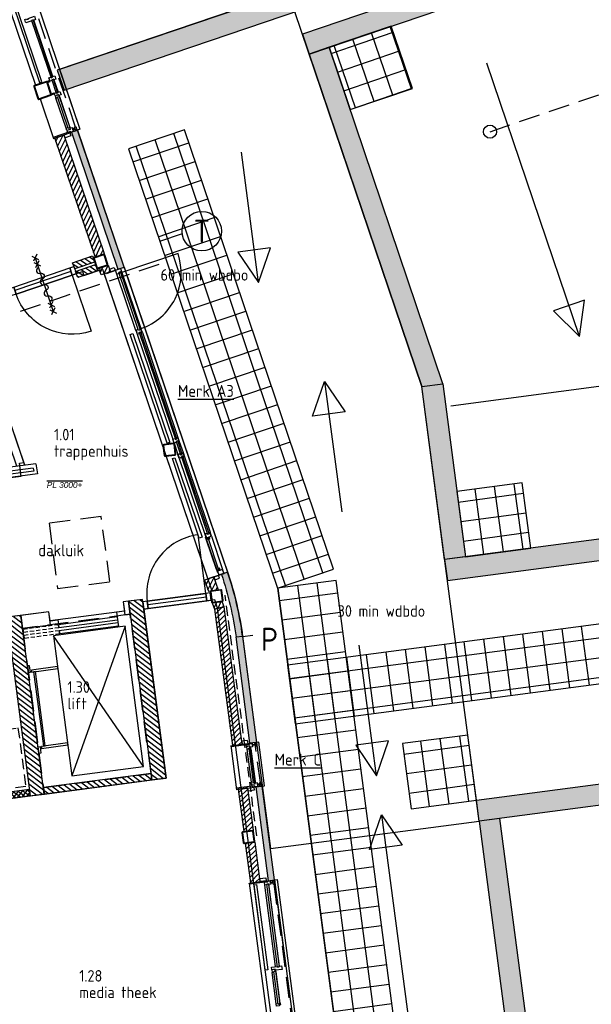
# Model space of a CAD drawing. Header units: millimetres. Extents: x -30977 to 210218, y -180497 to 109503.
# Tile 8 of 31: x 58329 to 67023, y -150078 to -135113. Entities that reach past the tile are written whole.
import ezdxf
from ezdxf.enums import TextEntityAlignment as Align
from ezdxf.xclip import XClip

# ---------------------------------------------------------------- set-up
doc = ezdxf.new("R2010")
doc.units = ezdxf.units.MM
doc.header["$LTSCALE"] = 100
doc.header["$XCLIPFRAME"] = 2
for name, pattern in [('082403 X-ref$0$DASHDOT2', [12.7, 6.35, -3.175, 0, -3.175]), ('082403 X-ref$0$DASHED', [0.75, 0.5, -0.25]), ('082403 X-ref$0$DASHED2', [9.525, 6.35, -3.175]), ('082403 X-ref$0$HIDDEN2', [4.7625, 3.175, -1.5875])]:
    doc.linetypes.add(name, pattern=pattern)
for name, color, linetype in [('082403 X-ref$0$Beveilig-Alg-Az', 253, 'Continuous'), ('082403 X-ref$0$Beveilig-Dik-Az', 1, '082403 X-ref$0$HIDDEN2'), ('082403 X-ref$0$bib', 253, 'Continuous'), ('082403 X-ref$0$BiKoz-Draai-Az', 253, 'Continuous'), ('082403 X-ref$0$BiKoz-Hout-Az', 253, 'Continuous'), ('082403 X-ref$0$BiKoz-Hout-Drs', 253, 'Continuous'), ('082403 X-ref$0$BiWand-Alg-Arc', 8, 'Continuous'), ('082403 X-ref$0$BiWand-Bakst-Drs', 253, 'Continuous'), ('082403 X-ref$0$BiWand-Kalkzst-Drs', 253, 'Continuous'), ('082403 X-ref$0$BiWand-Syst-Drs', 253, 'Continuous'), ('082403 X-ref$0$BuKoz-Alum-Az', 253, 'Continuous'), ('082403 X-ref$0$BuKoz-Alum-Drs', 253, 'Continuous'), ('082403 X-ref$0$BuKoz-Glas-Drs', 253, 'Continuous'), ('082403 X-ref$0$BuWand-Alg-Arc', 253, 'Continuous'), ('082403 X-ref$0$BuWand-Bakst-Drs', 253, 'Continuous'), ('082403 X-ref$0$Construct-Beton-Drs', 253, 'Continuous'), ('082403 X-ref$0$Construct-Staal-Drs', 253, 'Continuous'), ('082403 X-ref$0$DakAfw-Alg-Arc', 8, 'Continuous'), ('082403 X-ref$0$DakAfw-Alg-Az', 253, 'Continuous'), ('082403 X-ref$0$Daken-Alg-Txt', 8, 'Continuous'), ('082403 X-ref$0$Daken-Staal-Drs', 253, 'Continuous'), ('082403 X-ref$0$dakrandarceer', 253, 'Continuous'), ('082403 X-ref$0$DIM25', 8, 'Continuous'), ('082403 X-ref$0$Hulplaag-Alg-Az', 253, 'Continuous'), ('082403 X-ref$0$Inricht-Alg-Az', 253, 'Continuous'), ('082403 X-ref$0$Isolatie-Alg-Drs', 253, 'Continuous'), ('082403 X-ref$0$kozijn', 8, 'Continuous'), ('082403 X-ref$0$kozijn1', 8, 'Continuous'), ('082403 X-ref$0$Lift-Alg-Drs', 253, 'Continuous'), ('082403 X-ref$0$MTXT18-100', 253, 'Continuous'), ('082403 X-ref$0$MTXT25-1', 253, 'Continuous'), ('082403 X-ref$0$MTXT35-1', 253, 'Continuous'), ('082403 X-ref$0$MTXT35-50', 253, 'Continuous'), ('082403 X-ref$0$Stramien-Alg-Az', 9, '082403 X-ref$0$DASHDOT2'), ('082403 X-ref$0$Stramien-Alg-Drs', 8, 'Continuous'), ('082403 X-ref$0$Stramien-Alg-Txt', 253, 'Continuous'), ('082403 X-ref$0$Trap-Beton-Az', 253, 'Continuous'), ('082403 X-ref$0$TXT18', 253, 'Continuous'), ('082403 X-ref$0$TXT35', 253, 'Continuous')]:
    doc.layers.add(name, color=color, linetype=linetype)
doc.layers.add('082403 X-ref$0$Opp mfa', color=8, linetype='Continuous', plot=False)
doc.styles.add('082403 X-ref$0$BOS', font='isocp.shx')
doc.styles.add('082403 X-ref$0$BOS3', font='isocp.shx')
doc.styles.add('082403 X-ref$0$Standard', font='isocp.shx')
pattern_1 = [(142.5, (-6e-11, 6e-14), (-38.04759, -49.584584), [])]
pattern_2 = [(45, (0, 0), (-40.411153, 40.411153), [])]
pattern_3 = [(63.75, (0, 0), (-51.256277, 25.276799), [])]

# ---------------------------------------------------------------- blocks, each defined once
blk = doc.blocks.new('082403 X-ref$0$binkozdeur1034')
at = {"layer": '082403 X-ref$0$BiKoz-Draai-Az'}
blk.add_lwpolyline([(967, 0), (67, 0), (67, -900, 0.414214)], format="xyb", close=True, dxfattribs=at)
at = {"layer": '082403 X-ref$0$BiKoz-Hout-Az'}
blk.add_line((67, 57), (967, 57), dxfattribs=at)
blk.add_lwpolyline([(67, 0), (967, 0), (967, 114), (67, 114)], close=True, dxfattribs=at)
at = {"layer": '082403 X-ref$0$BiKoz-Hout-Drs'}
for points in [[(0, 0), (67, 0), (67, 114), (0, 114)], [(967, 0), (1034, 0), (1034, 114), (967, 114)]]:
    blk.add_lwpolyline(points, close=True, dxfattribs=at)
blk = doc.blocks.new('082403 X-ref$0$aangifte deur 60 minuten (zelfsluitend)')
at = {"layer": '082403 X-ref$0$Beveilig-Alg-Az'}
blk.add_line((1, -863), (1, 860), dxfattribs=at)
for points in [[(-81, 778), (82, 942)], [(80, 781), (-78, 939)], [(-81, 568), (82, 732)], [(80, 571), (-78, 729)], [(-81, -735), (82, -571)], [(80, -732), (-78, -574)], [(-81, -945), (82, -781)], [(80, -942), (-78, -784)]]:
    blk.add_lwpolyline(points, dxfattribs=at)
blk.add_lwpolyline([(0, -543, 1), (0, -362, -1), (0, -181, 1), (0, 0, -1), (0, 181, 1), (0, 362, -1), (0, 543)], format="xyb", dxfattribs=at)
blk = doc.blocks.new('082403 X-ref$0$trapverdieping')
at = {"layer": '082403 X-ref$0$Hulplaag-Alg-Az'}
for p, q in [((1345, 456), (-12, -4)), ((213, 72), (0, 0))]:
    blk.add_line(p, q, dxfattribs=at)
at = {"layer": '082403 X-ref$0$Trap-Beton-Az'}
for p, q in [((5701, 1935), (3842, 1304)), ((5720, 1878), (3861, 1247)), ((6252, -406), (5502, 1804)), ((6485, -375), (5701, 1935)), ((5787, -467), (5067, 1656)), ((6020, -437), (5284, 1730)), ((5322, -529), (4631, 1509)), ((5555, -498), (4849, 1583)), ((4857, -590), (4195, 1361)), ((5090, -559), (4413, 1435)), ((4625, -620), (3978, 1287)), ((4392, -651), (3913, 761)), ((260, 88), (729, -1292)), ((307, 104), (763, -1237)), ((6657, -353), (4104, -689)), ((6615, -419), (4112, -748)), ((6615, -419), (6622, -466)), ((6657, -353), (6678, -509)), ((6678, -509), (729, -1292)), ((6622, -466), (763, -1237)), ((6020, -493), (6020, -493))]:
    blk.add_line(p, q, dxfattribs=at)
at = {"layer": '082403 X-ref$0$Trap-Beton-Az', "linetype": '082403 X-ref$0$HIDDEN2'}
for p, q in [((6368, -391), (5610, 1841)), ((3759, 1276), (1345, 456)), ((3779, 1219), (1364, 400)), ((3927, -712), (3324, 1065)), ((3927, 6), (3542, 1139)), ((3462, -773), (2889, 917)), ((3695, -743), (3106, 991)), ((2997, -835), (2453, 769)), ((3230, -804), (2671, 843)), ((2532, -896), (2017, 621)), ((2765, -865), (2235, 695)), ((1345, 456), (1377, 362)), ((2067, -957), (1582, 474)), ((2300, -926), (1800, 548)), ((1838, -997), (1377, 362)), ((4019, -700), (1837, -987)), ((4027, -760), (1845, -1047)), ((1845, -1047), (1837, -987))]:
    blk.add_line(p, q, dxfattribs=at)
at = {"layer": '082403 X-ref$0$Trap-Beton-Az', "linetype": '082403 X-ref$0$DASHDOT2', "ltscale": 0.5}
for p, q in [((4118, -797), (3835, 1354)), ((4036, -825), (3753, 1326))]:
    blk.add_line(p, q, dxfattribs=at)
at = {"layer": '082403 X-ref$0$Trap-Beton-Az'}
blk.add_lwpolyline([(5489, 483), (5429, 706), (5652, 647), (5489, 483), (5459, 595), (4530, 342)], dxfattribs=at)
blk.add_circle((4578, 355), 20, dxfattribs=at)
blk = doc.blocks.new('082403 X-ref$0$_K180x10')
at = {"layer": '082403 X-ref$0$Construct-Staal-Drs'}
for points in [[(75, 90), (-75, 90, 0.414214), (-90, 75), (-90, -75, 0.414214), (-75, -90), (75, -90, 0.414214), (90, -75), (90, 75, 0.414214)], [(75, 80), (-75, 80, 0.414214), (-80, 75), (-80, -75, 0.414214), (-75, -80), (75, -80, 0.414214), (80, -75), (80, 75, 0.414214)]]:
    blk.add_lwpolyline(points, format="xyb", close=True, dxfattribs=at)
blk = doc.blocks.new('082403 X-ref$0$ruimtenummer met m2_1')
at = {"layer": '082403 X-ref$0$MTXT25-1', "style": '082403 X-ref$0$BOS'}
blk.add_attdef('OPPERVLAKTE', (0, 498), '', height=250, dxfattribs=at)
at = {"layer": '082403 X-ref$0$MTXT35-1', "style": '082403 X-ref$0$BOS'}
for tag, p in [('RUIMTENUMMER', (-8, 1448)), ('RUIMTENAAM', (-8, 948))]:
    blk.add_attdef(tag, p, '', height=350, dxfattribs=at)
blk = doc.blocks.new('*U87')
at = {"layer": '082403 X-ref$0$Construct-Staal-Drs'}
for points in [[(-110, -98, 0.414214), (-98, -110), (98, -110, 0.414214), (110, -98), (110, 98, 0.414214), (98, 110), (-98, 110, 0.414214), (-110, 98)], [(-100, -98, 0.414214), (-98, -100), (98, -100, 0.414214), (100, -98), (100, 98, 0.414214), (98, 100), (-98, 100, 0.414214), (-100, 98)]]:
    blk.add_lwpolyline(points, format="xyb", close=True, dxfattribs=at)
blk = doc.blocks.new('082403 X-ref')
at = {"layer": '082403 X-ref$0$BiWand-Alg-Arc'}
h = blk.add_hatch(dxfattribs=at)
h.set_pattern_fill('ANSI31', color=8, scale=500, angle=97.5, style=0)
h.set_pattern_definition(pattern_1)
h.paths.add_polyline_path([(10590, 129535), (10377, 129507), (10734, 126790), (10948, 126818)])
h = blk.add_hatch(dxfattribs=at)
h.set_pattern_fill('ANSI31', color=8, scale=500, angle=97.5, style=0)
h.set_pattern_definition(pattern_1)
h.paths.add_polyline_path([(9096, 126575), (8883, 126547), (8525, 129263), (8738, 129291)])
h = blk.add_hatch(dxfattribs=at)
h.set_pattern_fill('ANSI31', color=8, scale=500, angle=97.5, style=0)
h.set_pattern_definition(pattern_1)
h.paths.add_polyline_path([(10721, 126889), (10734, 126790), (9099, 126575), (9086, 126674)])
h = blk.add_hatch(dxfattribs=at)
h.set_pattern_fill('_USER', color=8, scale=50, angle=-45, style=0, double=1, pattern_type=0)
h.set_pattern_definition([(322.5, (6e-11, 1e-10), (30.438071, 39.667667), []), (52.5, (6e-11, 1e-10), (-39.667667, 30.438071), [])])
h.paths.add_polyline_path([(8870, 126646), (6389, 126319), (6402, 126220), (8883, 126547)])
at = {"layer": '082403 X-ref$0$BuWand-Alg-Arc'}
h = blk.add_hatch(color=8, dxfattribs=at)
h.paths.add_polyline_path([(10247, 134770), (10153, 134738), (10216, 134552), (10311, 134584)])
h.paths.add_polyline_path([(9607, 136657), (9512, 136625), (10153, 134738), (10247, 134770)])
h = blk.add_hatch(dxfattribs=at)
h.set_pattern_fill('ANSI31', color=8, scale=18, style=0)
h.set_pattern_definition(pattern_3)
h.paths.add_polyline_path([(9398, 136588), (9256, 136539), (9868, 134736), (10010, 134785)])
h = blk.add_hatch(dxfattribs=at)
h.set_pattern_fill('ANSI31', color=8, scale=18, angle=-78.75, style=0)
h.set_pattern_definition([(326.25, (3326.55, -10049.015), (31.750839, 47.518488), [])])
h.paths.add_polyline_path([(9527, 134652), (9559, 134558), (9862, 134661), (9830, 134755)])
h = blk.add_hatch(dxfattribs=at)
h.set_pattern_fill('ANSI31', color=8, scale=18, angle=-78.75, style=0)
h.set_pattern_definition([(326.25, (4488.9, 86776.12), (31.75084, 47.51849), [])])
h.paths.add_polyline_path([(9572, 134520), (9604, 134425), (9907, 134528), (9875, 134623)])
h = blk.add_hatch(dxfattribs=at)
h.set_pattern_fill('ANSI31', color=8, scale=18, style=0)
h.set_pattern_definition(pattern_3)
h.paths.add_polyline_path([(10068, 134614), (9926, 134566), (9960, 134465), (10102, 134513)])
h = blk.add_hatch(color=8, dxfattribs=at)
h.paths.add_polyline_path([(11984, 129618), (11884, 129604, -0.032938), (12012, 128964), (12111, 128977, 0.032284)])
h.paths.add_polyline_path([(11885, 129946), (11790, 129914, -0.01631), (11884, 129604), (11984, 129618, 0.016961)])
h.paths.add_polyline_path([(12224, 127348), (12324, 127361), (12111, 128977), (12012, 128964)])
h = blk.add_hatch(dxfattribs=at)
h.set_pattern_fill('ANSI31', color=8, scale=18, style=0)
h.set_pattern_definition(pattern_3)
h.paths.add_polyline_path([(11744, 129677), (11592, 129657), (11534, 129827), (11676, 129876)])
h = blk.add_hatch(dxfattribs=at)
h.set_pattern_fill('ANSI31', color=8, scale=18, style=0)
h.set_pattern_definition([(63.75, (273.97, 91.153), (-51.256277, 25.276799), [])])
h.paths.add_polyline_path([(11803, 129503), (11651, 129483), (11683, 129388), (11830, 129423)])
h = blk.add_hatch(dxfattribs=at)
h.set_pattern_fill('ANSI31', color=8, scale=18, angle=341.25, style=0)
h.set_pattern_definition(pattern_2)
h.paths.add_polyline_path([(12106, 127329), (11957, 127309), (11683, 129388), (11830, 129423)])
h = blk.add_hatch(dxfattribs=at)
h.set_pattern_fill('ANSI31', color=8, scale=18, angle=341.25, style=0)
h.set_pattern_definition(pattern_2)
h.paths.add_polyline_path([(12278, 126025), (12129, 126006), (12044, 126651), (12193, 126671)])
h = blk.add_hatch(color=8, dxfattribs=at)
h.paths.add_polyline_path([(12507, 125965), (12408, 125952), (12500, 125258), (12599, 125271)])
h.paths.add_polyline_path([(12411, 126696), (12312, 126683), (12408, 125952), (12507, 125965)])
h = blk.add_hatch(dxfattribs=at)
h.set_pattern_fill('ANSI31', color=8, scale=18, angle=341.25, style=0)
h.set_pattern_definition(pattern_2)
h.paths.add_polyline_path([(12301, 125847), (12152, 125827), (12232, 125225), (12380, 125245)])
at = {"layer": '082403 X-ref$0$DakAfw-Alg-Arc'}
h = blk.add_hatch(dxfattribs=at)
h.set_pattern_fill('_USER', color=8, scale=300, angle=19, style=0, double=1, pattern_type=0)
h.set_pattern_definition([(19, (39097.16, -63925.02), (-97.67045, 283.65557), []), (109, (39097.16, -63925.02), (-283.65557, -97.67045), [])])
h.paths.add_polyline_path([(14374, 138246), (13427, 137925), (13749, 136978), (14695, 137299)])
h = blk.add_hatch(dxfattribs=at)
h.set_pattern_fill('_USER', color=8, scale=300, angle=-90, style=0, double=1, pattern_type=0)
h.set_pattern_definition([(288.75, (10376.64, 136380.77), (284.079, 96.432), []), (18.75, (10376.64, 136380.77), (-96.432, 284.079), [])])
h.paths.add_polyline_path([(12643, 129704), (13495, 129994), (11229, 136670), (10377, 136381)])
h = blk.add_hatch(dxfattribs=at)
h.set_pattern_fill('_USER', color=8, scale=300, angle=7.75, style=0, double=1, pattern_type=0)
h.set_pattern_definition([(7.75, (1169.96, -71806.1), (-40.4553, 297.25977), []), (97.75, (1169.96, -71806.1), (-297.25977, -40.4553), [])])
h.paths.add_polyline_path([(16363, 131304), (15372, 131173), (15503, 130182), (16494, 130312)])
h = blk.add_hatch(dxfattribs=at)
h.set_pattern_fill('_USER', color=8, scale=300, angle=-11.25, style=0, double=1, pattern_type=0)
h.set_pattern_definition([(7.5, (12913.08, 127643.4), (-39.158, 297.4335), []), (97.5, (12913.08, 127643.4), (-297.4335, -39.158), [])])
h.paths.add_polyline_path([(31644, 130109), (31527, 131002), (12796, 128536), (12913, 127643)])
h = blk.add_hatch(dxfattribs=at)
h.set_pattern_fill('_USER', color=8, scale=300, angle=348.75, style=0, double=1, pattern_type=0)
h.set_pattern_definition([(7.5, (15890.58, 105036.38), (-39.158, 297.4335), []), (97.5, (15890.58, 105036.38), (-297.4335, -39.158), [])])
h.paths.add_polyline_path([(12643, 129704), (15891, 105036), (16783, 105154), (13535, 129822)])
h = blk.add_hatch(dxfattribs=at)
h.set_pattern_fill('_USER', color=8, scale=300, angle=7.75, style=0, double=1, pattern_type=0)
h.set_pattern_definition([(7.75, (342.9, -75636.8), (-40.4553, 297.25977), []), (97.75, (342.9, -75636.8), (-297.25977, -40.4553), [])])
h.paths.add_polyline_path([(15536, 127473), (14545, 127342), (14676, 126351), (15667, 126482)])
at = {"layer": '082403 X-ref$0$dakrandarceer'}
h = blk.add_hatch(color=8, dxfattribs=at)
h.dxf.hatch_style = 1
h.paths.add_polyline_path([(18319, 161762), (18216, 162065), (14126, 160677), (20657, 141435), (9294, 137578), (9308, 137537), (9324, 137490), (9397, 137275), (21063, 141235), (14532, 160477)])
h = blk.add_hatch(color=8, dxfattribs=at)
h.dxf.hatch_style = 1
h.paths.add_polyline_path([(24435, 141661), (24332, 141964), (13021, 138125), (13124, 137822), (13427, 137925)])
h.paths.add_polyline_path([(24548, 141330), (24435, 141661), (24132, 141559), (24347, 140924), (24651, 141027)])
h.paths.add_polyline_path([(25182, 141545), (24548, 141330), (24651, 141027), (25285, 141242)])
h.paths.add_polyline_path([(13427, 137925), (13124, 137822), (14839, 132769), (15156, 132811)])
h.paths.add_polyline_path([(15156, 132811), (14839, 132769), (15185, 130140), (15503, 130182)])
h.paths.add_polyline_path([(31810, 132006), (31705, 132315), (15185, 130140), (15227, 129823)])
h = blk.add_hatch(color=8, dxfattribs=at)
h.dxf.hatch_style = 1
h.paths.add_polyline_path([(33020, 128443), (32915, 128752), (15667, 126482), (15709, 126164)])
h.paths.add_polyline_path([(16026, 126206), (15709, 126164), (18642, 103886), (15469, 103469), (15511, 103152), (19001, 103611)])
at = {"layer": '082403 X-ref$0$Beveilig-Alg-Az', "color": 8}
blk.add_line((28030, 134151), (15278, 132472), dxfattribs=at)
for points in [[(11071, 131908), (11050, 131970), (11086, 131982), (11091, 131968), (11103, 131972), (11114, 131976), (11110, 131990), (11129, 131997), (11149, 131935), (11131, 131929), (11126, 131943), (11114, 131939), (11102, 131935), (11107, 131921)], [(11072, 131911), (11053, 131969), (11085, 131980), (11090, 131966), (11103, 131970), (11117, 131975), (11112, 131989), (11127, 131994), (11147, 131936), (11132, 131931), (11127, 131945), (11113, 131941), (11100, 131936), (11104, 131922)], [(11150, 131676), (11129, 131738), (11165, 131750), (11170, 131736), (11181, 131740), (11193, 131744), (11188, 131758), (11207, 131765), (11228, 131703), (11209, 131697), (11204, 131711), (11193, 131707), (11181, 131703), (11186, 131689)], [(11151, 131679), (11131, 131737), (11163, 131748), (11168, 131734), (11182, 131738), (11196, 131743), (11191, 131757), (11206, 131762), (11226, 131704), (11211, 131699), (11206, 131713), (11192, 131709), (11178, 131704), (11183, 131690)]]:
    blk.add_lwpolyline(points, close=True, dxfattribs=at)
at = {"layer": '082403 X-ref$0$Beveilig-Dik-Az'}
blk.add_lwpolyline([(-11137, 128667), (-3892, 129634), (10953, 134668)], dxfattribs=at)
at = {"layer": '082403 X-ref$0$BiWand-Bakst-Drs', "color": 8}
blk.add_lwpolyline([(11885, 129946), (11790, 129914, -0.049275), (12012, 128964), (12111, 128977, 0.049272)], format="xyb", close=True, dxfattribs=at)
for points in [[(11592, 129657), (11744, 129677), (11676, 129876), (11534, 129827)], [(11683, 129388), (11830, 129423), (11803, 129503), (11651, 129483)], [(11957, 127312), (12105, 127332), (11830, 129423), (11683, 129388)], [(12129, 126006), (12278, 126025), (12193, 126668), (12044, 126648)], [(12500, 125258), (12599, 125271), (12411, 126696), (12312, 126683)], [(12232, 125225), (12380, 125245), (12301, 125847), (12152, 125827)]]:
    blk.add_lwpolyline(points, close=True, dxfattribs=at)
at = {"layer": '082403 X-ref$0$BiWand-Kalkzst-Drs', "color": 8}
for points in [[(10948, 126818), (10590, 129535), (10377, 129507), (10734, 126790)], [(9096, 126575), (8738, 129291), (8525, 129263), (8883, 126547)], [(9099, 126575), (10734, 126790), (10721, 126889), (9086, 126674)]]:
    blk.add_lwpolyline(points, close=True, dxfattribs=at)
at = {"layer": '082403 X-ref$0$BiWand-Syst-Drs', "color": 8}
blk.add_lwpolyline([(6389, 126319), (6402, 126220), (8883, 126547), (8870, 126646)], close=True, dxfattribs=at)
at = {"layer": '082403 X-ref$0$BuKoz-Alum-Az', "color": 8}
for p, q in [((10311, 134584), (11190, 131994)), ((10008, 134481), (11582, 129843)), ((10489, 133623), (10200, 134475)), ((10567, 133650), (10278, 134502)), ((10509, 133563), (11050, 131970)), ((10588, 133590), (11129, 131997)), ((11071, 131908), (11129, 131738)), ((11149, 131935), (11207, 131765)), ((11228, 131703), (11618, 130555)), ((11150, 131676), (11539, 130528)), ((11714, 129991), (11563, 130436)), ((11639, 130493), (11809, 129991)), ((12599, 125271), (13020, 122068)), ((12739, 124209), (12607, 125204))]:
    blk.add_line(p, q, dxfattribs=at)
blk.add_lwpolyline([(11130, 134791), (10278, 134502), (10567, 133650, 0.414214)], format="xyb", close=True, dxfattribs=at)
for points in [[(11007, 131921), (10966, 131907), (10404, 133562), (10442, 133575)], [(11091, 131968), (11114, 131976), (10564, 133598), (10540, 133590)], [(11170, 131736), (11193, 131744), (11126, 131943), (11102, 131935)], [(11580, 130526), (11604, 130534), (11204, 131711), (11181, 131703)], [(11496, 130479), (11454, 130465), (11044, 131675), (11082, 131688)]]:
    blk.add_lwpolyline(points, close=True, dxfattribs=at)
at = {"layer": '082403 X-ref$0$BuKoz-Alum-Drs', "color": 8}
blk.add_line((9542, 136647), (9603, 136668), dxfattribs=at)
for points in [[(10243, 134506), (10231, 134502), (10236, 134487), (10200, 134475), (10179, 134537), (10257, 134563), (10278, 134502), (10259, 134495), (10254, 134510), (10243, 134506)], [(11592, 130530), (11580, 130526), (11575, 130540), (11539, 130528), (11560, 130467), (11639, 130493), (11618, 130555), (11599, 130548), (11604, 130534), (11592, 130530)], [(11809, 129991), (11809, 129991), (11809, 129991), (11731, 129965), (11752, 129903), (11830, 129930), (11809, 129991), (11809, 129991), (11809, 129991), (11809, 129991)]]:
    blk.add_lwpolyline(points, dxfattribs=at)
for points in [[(10242, 134508), (10228, 134503), (10233, 134489), (10201, 134478), (10181, 134536), (10256, 134561), (10276, 134503), (10261, 134498), (10256, 134512)], [(11593, 130528), (11579, 130524), (11574, 130538), (11542, 130527), (11562, 130469), (11636, 130495), (11617, 130552), (11602, 130547), (11606, 130533)], [(11568, 130438), (11563, 130436), (11550, 130477), (11554, 130478), (11559, 130464), (11602, 130479), (11611, 130452), (11592, 130446), (11587, 130460), (11563, 130452)], [(11566, 130439), (11565, 130439), (11552, 130475), (11553, 130476), (11558, 130462), (11600, 130476), (11608, 130453), (11593, 130448), (11588, 130462), (11561, 130453)], [(11719, 129993), (11714, 129991), (11728, 129950), (11733, 129952), (11728, 129966), (11771, 129981), (11762, 130007), (11743, 130001), (11748, 129986), (11724, 129978)], [(11718, 129990), (11717, 129990), (11729, 129953), (11730, 129953), (11726, 129967), (11768, 129982), (11761, 130004), (11745, 129999), (11750, 129985), (11723, 129976)], [(11808, 129989), (11808, 129989), (11808, 129989), (11733, 129964), (11753, 129906), (11828, 129931), (11808, 129989), (11808, 129989), (11808, 129989)]]:
    blk.add_lwpolyline(points, close=True, dxfattribs=at)
at = {"layer": '082403 X-ref$0$BuKoz-Glas-Drs', "color": 8}
for points in [[(10183, 134538), (10183, 134540), (10041, 134492), (10041, 134490)], [(10174, 134535), (10103, 134511), (10088, 134554), (10160, 134578)], [(10530, 133621), (10231, 134502), (10254, 134510), (10553, 133629)], [(10509, 133563), (10545, 133576), (10540, 133590), (10552, 133594), (10564, 133598), (10569, 133584), (10588, 133590), (10567, 133652), (10548, 133645), (10553, 133631), (10541, 133627), (10529, 133623), (10524, 133637), (10488, 133625)], [(10510, 133566), (10543, 133577), (10538, 133591), (10552, 133596), (10565, 133600), (10570, 133586), (10585, 133591), (10566, 133649), (10550, 133644), (10555, 133630), (10542, 133625), (10528, 133620), (10523, 133635), (10491, 133624)], [(11587, 130460), (11748, 129986), (11724, 129978), (11563, 130452)], [(11757, 129903), (11756, 129905), (11614, 129857), (11615, 129855)], [(11747, 129900), (11676, 129876), (11691, 129833), (11762, 129857)]]:
    blk.add_lwpolyline(points, close=True, dxfattribs=at)
at = {"layer": '082403 X-ref$0$BuWand-Bakst-Drs', "color": 8}
blk.add_line((10311, 134584), (11903, 129893), dxfattribs=at)
for points in [[(10216, 134552), (10311, 134584), (9603, 136668), (9508, 136636)], [(9868, 134736), (10010, 134785), (9398, 136588), (9256, 136539)], [(9830, 134755), (9862, 134661), (9559, 134558), (9527, 134652)], [(9875, 134623), (9907, 134528), (9604, 134425), (9572, 134520)], [(10102, 134513), (9960, 134465), (9926, 134566), (10068, 134614)], [(12324, 127361), (12224, 127348), (12012, 128964), (12111, 128977)]]:
    blk.add_lwpolyline(points, close=True, dxfattribs=at)
at = {"layer": '082403 X-ref$0$Construct-Beton-Drs', "color": 8, "linetype": '082403 X-ref$0$HIDDEN2'}
blk.add_line((15875, 136643), (23457, 139217), dxfattribs=at)
at = {"layer": '082403 X-ref$0$Construct-Beton-Drs', "color": 8, "linetype": '082403 X-ref$0$DASHED', "ltscale": 3}
blk.add_line((12329, 125941), (11846, 129599), dxfattribs=at)
at = {"layer": '082403 X-ref$0$Construct-Beton-Drs', "color": 8}
blk.add_line((12112, 128971), (12266, 128991), dxfattribs=at)
for points in [[(13749, 136978), (14695, 137299), (14374, 138246), (13427, 137925)], [(15503, 130182), (16494, 130312), (16363, 131304), (15372, 131173)], [(14676, 126351), (15667, 126482), (15536, 127473), (14545, 127342)]]:
    blk.add_lwpolyline(points, close=True, dxfattribs=at)
blk.add_circle((15875, 136643), 100, dxfattribs=at)
at = {"layer": '082403 X-ref$0$DakAfw-Alg-Az', "color": 8}
for points in [[(10377, 136381), (12643, 129704), (13495, 129994), (11229, 136670)], [(12913, 127643), (31644, 130109), (31527, 131002), (12796, 128536)], [(12643, 129704), (15891, 105036), (16783, 105154), (13535, 129822)]]:
    blk.add_lwpolyline(points, close=True, dxfattribs=at)
at = {"layer": '082403 X-ref$0$Daken-Alg-Txt', "color": 8}
blk.add_lwpolyline([(14839, 132769), (12803, 138769), (9330, 137590), (9639, 136680), (9603, 136668), (11885, 129946, -0.049272), (12112, 128971), (12536, 125747), (15709, 126164)], format="xyb", close=True, dxfattribs=at)
at = {"layer": '082403 X-ref$0$Daken-Staal-Drs', "color": 8}
for points in [[(9397, 137275), (21063, 141235), (14532, 160477), (18319, 161762), (18216, 162065), (14126, 160677), (20657, 141435), (9294, 137578)], [(13124, 137822), (24435, 141661), (24332, 141964), (13021, 138125)], [(15156, 132811), (13427, 137925), (13124, 137822), (14839, 132769)], [(15503, 130182), (15185, 130140), (14839, 132769), (15156, 132811)], [(15227, 129823), (31810, 132006), (31705, 132315), (15185, 130140)], [(15667, 126482), (32915, 128752), (33020, 128443), (15709, 126164)], [(15469, 103469), (15511, 103152), (19001, 103611), (16026, 126206), (15709, 126164), (18642, 103886), (15469, 103469)]]:
    blk.add_lwpolyline(points, close=True, dxfattribs=at)
at = {"layer": '082403 X-ref$0$DIM25', "color": 8, "linetype": '082403 X-ref$0$DASHED2', "ltscale": 0.01}
for p, q in [((9573, 136691), (9521, 136674)), ((12305, 127326), (12250, 127319)), ((12384, 126725), (12329, 126718)), ((12582, 125236), (12527, 125229))]:
    blk.add_line(p, q, dxfattribs=at)
at = {"layer": '082403 X-ref$0$Inricht-Alg-Az', "color": 8, "linetype": '082403 X-ref$0$HIDDEN2'}
blk.add_lwpolyline([(9299, 129700), (10093, 129804), (9962, 130796), (9169, 130691)], close=True, dxfattribs=at)
at = {"layer": '082403 X-ref$0$Inricht-Alg-Az', "color": 8, "linetype": '082403 X-ref$0$HIDDEN2', "ltscale": 0.5}
blk.add_lwpolyline([(7804, 127464), (8696, 127581), (8814, 126689), (7921, 126571)], close=True, dxfattribs=at)
at = {"layer": '082403 X-ref$0$Isolatie-Alg-Drs', "color": 8}
for p, q in [((17236, 133528), (15826, 137683)), ((12355, 134350), (12094, 136333)), ((13360, 132846), (13621, 130863)), ((14148, 126855), (13887, 128838)), ((14227, 126261), (14749, 122295))]:
    blk.add_line(p, q, dxfattribs=at)
for points in [[(12355, 134350), (12537, 134879), (12041, 134813), (12355, 134350)], [(17236, 133528), (17312, 134082), (16839, 133921), (17236, 133528)], [(13360, 132846), (13673, 132383), (13177, 132318), (13360, 132846)], [(14148, 126855), (14331, 127384), (13835, 127318), (14148, 126855)], [(14227, 126261), (14540, 125797), (14044, 125732), (14227, 126261)]]:
    blk.add_lwpolyline(points, close=True, dxfattribs=at)
at = {"layer": '082403 X-ref$0$kozijn', "color": 8, "linetype": '082403 X-ref$0$HIDDEN2'}
for p, q in [((9008, 138361), (9566, 136718)), ((12383, 126752), (12310, 127299)), ((12588, 125210), (12997, 122099))]:
    blk.add_line(p, q, dxfattribs=at)
at = {"layer": '082403 X-ref$0$kozijn', "color": 8}
for points in [[(7895, 141388), (8026, 141433), (9639, 136680), (9508, 136636)], [(7621, 141299), (7621, 141299), (8962, 137349)], [(9033, 137141), (9231, 136557), (9231, 136557)], [(12310, 126683), (12447, 126701), (12359, 127365), (12222, 127347)], [(12025, 126642), (12025, 126642), (11937, 127313), (11937, 127313)], [(12500, 125258), (12636, 125276), (13383, 119608), (13246, 119590)], [(12214, 125223), (12214, 125223), (12636, 122018)]]:
    blk.add_lwpolyline(points, dxfattribs=at)
for points in [[(9059, 137401), (8361, 139457), (8323, 139444), (9021, 137388)], [(8816, 138295), (8811, 138309), (8799, 138346), (8827, 138356), (8830, 138347), (8854, 138355), (8851, 138364), (8948, 138397), (8965, 138346), (8930, 138334), (8927, 138344), (8903, 138335), (8906, 138326)], [(9483, 136623), (9498, 136580), (9412, 136551), (9398, 136594)], [(12195, 127345), (12189, 127389), (12099, 127378), (12105, 127333)], [(12282, 126678), (12288, 126634), (12199, 126622), (12193, 126667)], [(12326, 125200), (12496, 123903), (12457, 123897), (12286, 125195)]]:
    blk.add_lwpolyline(points, close=True, dxfattribs=at)
at = {"layer": '082403 X-ref$0$kozijn1', "color": 8}
for p, q in [((9226, 137483), (8937, 138336)), ((9243, 137432), (9307, 137246)), ((9427, 136697), (9273, 137152)), ((9486, 136717), (9332, 137172)), ((12177, 127257), (12243, 126758)), ((12238, 127265), (12304, 126767)), ((12614, 123953), (12451, 125192)), ((12675, 123960), (12512, 125200)), ((12622, 123389), (12560, 123866)), ((12684, 123397), (12621, 123874))]:
    blk.add_line(p, q, dxfattribs=at)
for points in [[(9199, 137463), (9223, 137471), (8927, 138344), (8903, 138335)], [(9187, 137404), (9182, 137421), (9141, 137408), (9147, 137390)], [(9255, 137493), (9272, 137441), (9237, 137430), (9234, 137439), (9210, 137431), (9213, 137421), (9185, 137412), (9176, 137436), (9167, 137463), (9196, 137473), (9199, 137463), (9223, 137471), (9220, 137481)], [(9303, 137234), (9234, 137439), (9210, 137431), (9279, 137226)], [(9245, 137234), (9251, 137217), (9210, 137203), (9205, 137220)], [(9260, 137189), (9248, 137226), (9276, 137236), (9279, 137226), (9303, 137234), (9300, 137244), (9335, 137256), (9352, 137205), (9314, 137192), (9310, 137206)], [(9261, 137189), (9273, 137152), (9301, 137162), (9298, 137171), (9322, 137179), (9325, 137170), (9332, 137172), (9325, 137192), (9311, 137187), (9305, 137204)], [(9322, 137179), (9483, 136705), (9459, 136697), (9298, 137171)], [(9499, 136629), (9494, 136647), (9231, 136557), (9237, 136540)], [(9440, 136660), (9428, 136697), (9456, 136706), (9459, 136697), (9483, 136705), (9480, 136714), (9486, 136717), (9493, 136696), (9479, 136692), (9485, 136675)], [(9440, 136659), (9450, 136632), (9478, 136641), (9478, 136641), (9496, 136647), (9499, 136638), (9540, 136652), (9523, 136703), (9485, 136690), (9490, 136676)], [(9568, 136682), (9563, 136696), (9529, 136684), (9534, 136670)], [(9576, 136721), (9593, 136670), (9574, 136663), (9557, 136714)], [(12320, 127301), (12313, 127354), (12294, 127352), (12301, 127298)], [(12205, 127345), (12207, 127327), (11939, 127292), (11937, 127310)], [(12172, 127296), (12168, 127322), (12207, 127327), (12207, 127327), (12217, 127328), (12215, 127341), (12258, 127347), (12265, 127293), (12225, 127288), (12223, 127303)], [(12172, 127295), (12177, 127257), (12207, 127261), (12205, 127271), (12230, 127274), (12231, 127264), (12238, 127265), (12236, 127286), (12221, 127284), (12219, 127302)], [(12298, 126756), (12230, 127274), (12205, 127271), (12274, 126753)], [(12296, 127332), (12298, 127317), (12262, 127313), (12260, 127328)], [(12248, 126720), (12243, 126758), (12272, 126762), (12274, 126753), (12298, 126756), (12297, 126766), (12304, 126767), (12307, 126746), (12292, 126744), (12294, 126726)], [(12392, 126753), (12399, 126700), (12380, 126697), (12373, 126751)], [(12292, 126681), (12290, 126699), (12022, 126663), (12024, 126645)], [(12248, 126719), (12251, 126693), (12290, 126699), (12290, 126699), (12300, 126700), (12301, 126687), (12344, 126693), (12337, 126746), (12297, 126741), (12299, 126726)], [(12377, 126717), (12375, 126731), (12339, 126727), (12341, 126712)], [(12489, 125259), (12491, 125241), (12216, 125205), (12214, 125223)], [(12465, 125303), (12471, 125258), (12382, 125246), (12376, 125291)], [(12445, 125235), (12445, 125235), (12494, 125242), (12492, 125252), (12535, 125257), (12542, 125204), (12505, 125199), (12504, 125209), (12479, 125206), (12481, 125196), (12451, 125192)], [(12590, 125265), (12598, 125211), (12578, 125208), (12571, 125262)], [(12504, 125209), (12670, 123950), (12645, 123946), (12479, 125206)], [(12573, 125243), (12575, 125228), (12539, 125223), (12538, 125238)], [(12555, 123905), (12550, 123944), (12644, 123956), (12645, 123946), (12670, 123950), (12668, 123960), (12705, 123964), (12712, 123911), (12608, 123897), (12606, 123912)], [(12555, 123904), (12560, 123866), (12590, 123870), (12588, 123880), (12613, 123883), (12614, 123873), (12621, 123874), (12618, 123895), (12604, 123893), (12601, 123911)], [(12613, 123883), (12678, 123387), (12654, 123383), (12588, 123880)], [(12628, 123351), (12623, 123389), (12652, 123393), (12654, 123383), (12678, 123387), (12677, 123396), (12684, 123397), (12687, 123376), (12672, 123374), (12674, 123357)]]:
    blk.add_lwpolyline(points, close=True, dxfattribs=at)
at = {"layer": '082403 X-ref$0$Lift-Alg-Drs', "color": 8}
for p, q in [((10325, 129127), (9515, 126852)), ((10605, 126995), (9234, 128983))]:
    blk.add_line(p, q, dxfattribs=at)
for points in [[(10376, 129507), (10296, 129496), (10322, 129298), (10402, 129308)], [(9166, 129347), (8740, 129291), (8766, 129093), (9192, 129149)], [(9312, 129155), (10205, 129272), (10212, 129220), (9319, 129103)], [(9324, 129063), (10217, 129181), (10224, 129129), (9331, 129011)], [(9234, 128983), (9515, 126852), (10605, 126995), (10325, 129127)], [(8871, 128527), (8841, 128523), (8854, 128424), (8884, 128428)], [(9300, 128483), (9296, 128512), (8900, 128460), (8903, 128430)], [(8963, 128438), (8933, 128434), (9082, 127304), (9112, 127308)], [(9453, 127323), (9449, 127352), (9052, 127300), (9056, 127270)], [(9045, 127198), (9016, 127194), (9003, 127294), (9032, 127298)]]:
    blk.add_lwpolyline(points, close=True, dxfattribs=at)
at = {"layer": '082403 X-ref$0$Lift-Alg-Drs', "color": 8, "linetype": '082403 X-ref$0$HIDDEN2'}
blk.add_lwpolyline([(10402, 129308), (8766, 129093), (9084, 126674), (10720, 126889)], close=True, dxfattribs=at)
at = {"layer": '082403 X-ref$0$Lift-Alg-Drs', "color": 8}
for points in [[(10315, 129357), (10196, 129342), (10225, 129119)], [(9184, 129209), (9303, 129224), (9311, 129165)]]:
    blk.add_lwpolyline(points, dxfattribs=at)
at = {"layer": '082403 X-ref$0$Lift-Alg-Drs', "color": 8, "linetype": '082403 X-ref$0$HIDDEN2', "ltscale": 0.2}
for points in [[(8777, 129084), (9312, 129155), (9319, 129103), (8784, 129032)], [(8789, 128993), (9324, 129063), (9331, 129011), (8796, 128941)]]:
    blk.add_lwpolyline(points, close=True, dxfattribs=at)
at = {"layer": '082403 X-ref$0$Opp mfa'}
for points in [[(8259, 131345), (8743, 131408), (8717, 131604), (8785, 131613), (8013, 133885)], [(8699, 134185), (9679, 134517), (9699, 134457), (9983, 134554), (11643, 129663), (11631, 129662), (11618, 129645), (11620, 129634), (10595, 129499), (10590, 129535), (10296, 129496), (10315, 129357), (9184, 129209), (9166, 129347), (8533, 129264)]]:
    blk.add_lwpolyline(points, dxfattribs=at)
blk.add_lwpolyline([(7052, 121283), (12703, 122027), (11732, 129400), (11689, 129528), (10610, 129386), (10948, 126818), (6402, 126220), (6500, 125476), (6500, 125476), (6967, 121927), (6967, 121927)], close=True, dxfattribs=at)
at = {"layer": '082403 X-ref$0$Stramien-Alg-Az'}
blk.add_line((11194, 135092), (10846, 134974), dxfattribs=at)
at = {"layer": '082403 X-ref$0$Stramien-Alg-Drs'}
blk.add_circle((11492, 135131), 300, dxfattribs=at)
at = {"layer": '082403 X-ref$0$bib', "color": 8}
for name, p, rotation in [('*U87', (9071, 137270), 18.74999999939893), ('082403 X-ref$0$_K180x10', (9954, 134671), 18.74999999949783), ('082403 X-ref$0$_K180x10', (11000, 131808), 7.499999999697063), ('082403 X-ref$0$binkozdeur1034', (11620, 129634), 187.4999999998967), ('082403 X-ref$0$_K180x10', (11717, 129583), 7.499999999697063), ('082403 X-ref$0$_K180x10', (12200, 125924), 7.499999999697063)]:
    blk.add_blockref(name, p, dxfattribs=dict(at, rotation=rotation))
at = {"layer": '082403 X-ref$0$bib', "color": 8, "xscale": 0.5000000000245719, "yscale": 0.5000000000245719, "zscale": 0.5000000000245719, "rotation": 198.7499999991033}
blk.add_blockref('082403 X-ref$0$aangifte deur 60 minuten (zelfsluitend)', (9095, 134319), dxfattribs=at)
at = {"layer": '082403 X-ref$0$bib', "color": 8, "xscale": -1, "rotation": 18.7499999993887}
blk.add_blockref('082403 X-ref$0$binkozdeur1034', (9584, 134485), dxfattribs=at)
at = {"layer": '082403 X-ref$0$bib', "color": 8}
blk.add_blockref('082403 X-ref$0$trapverdieping', (2313, 131950), dxfattribs=at)
ref = blk.add_blockref('082403 X-ref$0$ruimtenummer met m2_1', (9248, 131228), dxfattribs=dict(at, xscale=0.5, yscale=0.5, zscale=0.5))
ref.add_attrib('RUIMTENUMMER', '1.01', (9244, 131952), dxfattribs={"layer": '082403 X-ref$0$MTXT35-1', "height": 175, "style": '082403 X-ref$0$BOS'})
ref.add_attrib('RUIMTENAAM', 'trappenhuis', (9244, 131702), dxfattribs={"layer": '082403 X-ref$0$MTXT35-1', "height": 175, "style": '082403 X-ref$0$BOS'})
ref = blk.add_blockref('082403 X-ref$0$ruimtenummer met m2_1', (9452, 127390), dxfattribs=dict(at, xscale=0.5, yscale=0.5, zscale=0.5))
ref.add_attrib('RUIMTENUMMER', '1.30', (9448, 128114), dxfattribs={"layer": '082403 X-ref$0$MTXT35-1', "height": 175, "style": '082403 X-ref$0$BOS'})
ref.add_attrib('RUIMTENAAM', 'lift', (9448, 127864), dxfattribs={"layer": '082403 X-ref$0$MTXT35-1', "height": 175, "style": '082403 X-ref$0$BOS'})
ref = blk.add_blockref('082403 X-ref$0$ruimtenummer met m2_1', (9632, 123000), dxfattribs=dict(at, xscale=0.5, yscale=0.5, zscale=0.5))
ref.add_attrib('RUIMTENUMMER', '1.28', (9628, 123725), dxfattribs={"layer": '082403 X-ref$0$MTXT35-1', "height": 175, "style": '082403 X-ref$0$BOS'})
ref.add_attrib('RUIMTENAAM', 'media theek', (9628, 123475), dxfattribs={"layer": '082403 X-ref$0$MTXT35-1', "height": 175, "style": '082403 X-ref$0$BOS'})
at = {"layer": '082403 X-ref$0$MTXT18-100', "color": 8, "style": '082403 X-ref$0$BOS3'}
blk.add_text('dakluik', height=180, dxfattribs=at).set_placement((9004, 130190))
at = {"layer": '082403 X-ref$0$MTXT35-50', "color": 8, "char_height": 175, "width": 1834.98, "attachment_point": 1, "style": '082403 X-ref$0$BOS3'}
for s, insert in [('60 min wbdbo', (10864, 134554)), ('30 min wdbdo', (13557, 129446))]:
    blk.add_mtext(s, dxfattribs=dict(at, insert=insert))
at = {"layer": '082403 X-ref$0$Stramien-Alg-Txt', "style": '082403 X-ref$0$Standard'}
blk.add_text('T', height=350, dxfattribs=at).set_placement((11492, 135131), align=Align.MIDDLE)
at = {"layer": '082403 X-ref$0$TXT18', "color": 8, "attachment_point": 1, "style": '082403 X-ref$0$BOS3'}
for s, insert, char_height, width in [('{\\LMerk A3}', (11129, 132792), 180, 2110.49), ('{\\fArial|b0|i1|c0|p34;\\OPL 3000+}', (9134, 131319), 90, 612.16), ('{\\LMerk C}', (12599, 127189), 180, 2110.49)]:
    blk.add_mtext(s, dxfattribs=dict(at, insert=insert, char_height=char_height, width=width))
at = {"layer": '082403 X-ref$0$TXT35', "color": 8, "insert": (12392, 129103), "char_height": 350, "width": 1124.11, "attachment_point": 1, "style": '082403 X-ref$0$BOS3'}
blk.add_mtext('P', dxfattribs=at)

msp = doc.modelspace()

# ---------------------------------------------------------------- block references
ref = msp.add_blockref('082403 X-ref', (49607, -273458))
XClip(ref).set_block_clipping_path([(-29388.3395662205, 92961.1290501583), (160611.6604337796, 182961.1290501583)])

doc.saveas('drawing.dxf')
